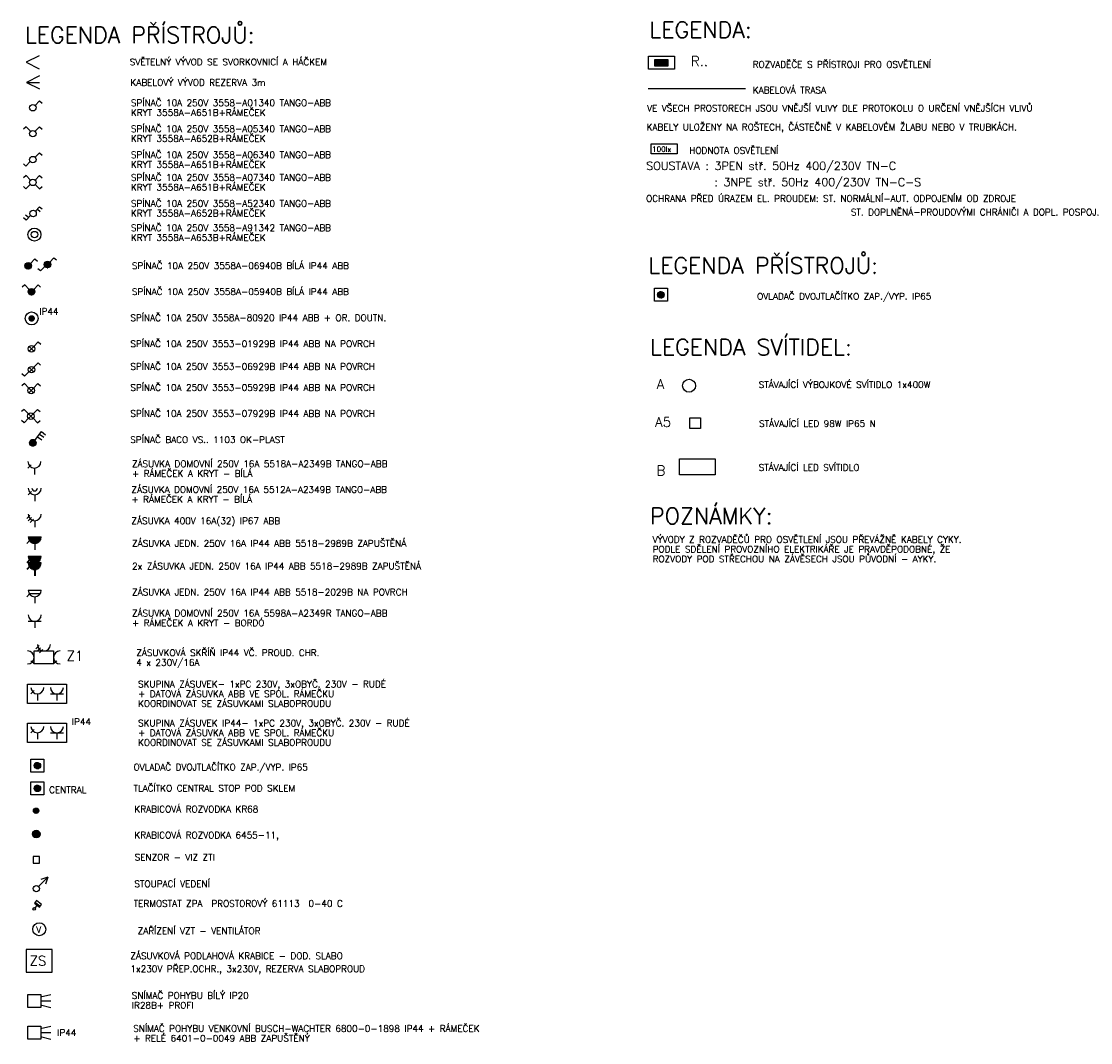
# Model space of a CAD drawing. Header units: millimetres. Extents: x -1190408159 to 361788912, y -2544212749 to 93633750.
# Tile 68 of 69: x 199168 to 265018, y 55783 to 118680. Entities that reach past the tile are written whole.
import ezdxf

# ---------------------------------------------------------------- set-up
doc = ezdxf.new("R2010")
doc.units = ezdxf.units.MM
for name, color, linetype in [('0-STOPA', 11, 'Continuous'), ('1V-1-TANGO', 5, 'Continuous'), ('1V-1IN-ELSO', 5, 'Continuous'), ('1V-1TOP-ELSO', 5, 'Continuous'), ('1V-5-TANGO', 5, 'Continuous'), ('1V-5IN-ELSO', 5, 'Continuous'), ('1V-5TOP-ELSO', 5, 'Continuous'), ('1V-6-6', 5, 'Continuous'), ('1V-6-TANGO', 5, 'Continuous'), ('1V-6IN-ELSO', 5, 'Continuous'), ('1V-6TOP-ELSO', 5, 'Continuous'), ('1V-7-TANGO', 5, 'Continuous'), ('1V-7TOP-ELSO', 5, 'Continuous'), ('1V-SPINAC-POHYBU', 5, 'Continuous'), ('1V-T80', 5, 'Continuous'), ('1V-T93-CLASSIC', 5, 'Continuous'), ('1V-TLACITKO', 5, 'Continuous'), ('2_BACO', 5, 'Continuous'), ('2Z-CZG_400_16', 5, 'Continuous'), ('2Z-DEHN_DSM-PC', 5, 'Continuous'), ('2Z-DTANGO250DVOJ', 5, 'Continuous'), ('2Z-IND-ELSO250', 5, 'Continuous'), ('2Z-INJ-ELSO250', 5, 'Continuous'), ('2Z-JTANGO250', 5, 'Continuous'), ('2Z-TOPJ-ELSO250JEDN', 5, 'Continuous'), ('3-VYVDVOJ', 5, 'Continuous'), ('3-VYVJEDN', 5, 'Continuous'), ('4-OSTATNI', 5, 'Continuous'), ('4-ROZVADEC', 5, 'Continuous'), ('4-SPINAC', 5, 'Continuous'), ('4-ZTI', 5, 'Continuous'), ('5-KRA_68', 3, 'Continuous'), ('5-KRA_97', 3, 'Continuous'), ('6-POPIS-SVETLA', 2, 'Continuous'), ('6-TEXT', 3, 'Continuous'), ('A-SVĚTLA-1', 5, 'Continuous'), ('DT', 5, 'Continuous'), ('ESI_2_BACO', 5, 'Continuous'), ('EXTENRICO svítidla', 5, 'Continuous'), ('LEGENDA', 3, 'Continuous'), ('LUX', 6, 'Continuous'), ('TEXT', 7, 'Continuous'), ('TYP_1', 5, 'Continuous'), ('VID', 5, 'Continuous')]:
    doc.layers.add(name, color=color, linetype=linetype)
doc.styles.add('ROMANS', font='romans.shx')

# ---------------------------------------------------------------- blocks, each defined once
blk = doc.blocks.new('B_ZATAN2')
at = {"layer": '2Z-DTANGO250DVOJ', "color": 2}
blk.add_line((-50, 150), (-100, 100), dxfattribs=at)
at = {"layer": '2Z-DTANGO250DVOJ'}
blk.add_line((0, 100), (0, 0), dxfattribs=at)
for radius in [100, 42.8]:
    blk.add_arc((0, 200), radius, 180, 0, dxfattribs=at)
blk = doc.blocks.new('B_ZATAN1')
at = {"layer": '2Z-JTANGO250', "color": 2}
blk.add_line((-50, 150), (-100, 100), dxfattribs=at)
at = {"layer": '2Z-JTANGO250'}
blk.add_line((0, 100), (0, 0), dxfattribs=at)
blk.add_arc((0, 200), 100, 180, 0, dxfattribs=at)
blk = doc.blocks.new('B_3-VYVJEDN')
at = {"layer": '3-VYVJEDN'}
for p, q in [((-100, 200), (0, 0)), ((0, 0), (100, 200))]:
    blk.add_line(p, q, dxfattribs=at)
blk = doc.blocks.new('T5')
at = {"layer": '1V-5-TANGO'}
for p, q in [((-102, 155), (-143, 121)), ((-36, 86), (-102, 155)), ((35, 86), (101, 155)), ((101, 155), (142, 121))]:
    blk.add_line(p, q, dxfattribs=at)
blk.add_circle((0, 50), 50, dxfattribs=at)
blk = doc.blocks.new('T6')
at = {"layer": '1V-6-TANGO'}
for p, q in [((-39, 19), (-105, -50)), ((35, 86), (101, 155)), ((101, 155), (142, 121)), ((-105, -50), (-146, -16))]:
    blk.add_line(p, q, dxfattribs=at)
blk.add_circle((0, 50), 50, dxfattribs=at)
blk = doc.blocks.new('T1')
at = {"layer": '1V-1-TANGO'}
for p, q in [((35, 86), (101, 155)), ((101, 155), (142, 121))]:
    blk.add_line(p, q, dxfattribs=at)
blk.add_circle((0, 50), 50, dxfattribs=at)
blk = doc.blocks.new('T7')
at = {"layer": '1V-7-TANGO'}
for p, q in [((-102, 155), (-144, 121)), ((-39, 19), (-105, -50)), ((-36, 86), (-102, 155)), ((35, 86), (101, 155)), ((37, 19), (103, -50)), ((101, 155), (142, 121)), ((-105, -50), (-146, -16)), ((103, -50), (145, -16))]:
    blk.add_line(p, q, dxfattribs=at)
blk.add_circle((0, 50), 50, dxfattribs=at)
blk = doc.blocks.new('A$C505D4DAD')
at = {"layer": 'VID', "ltscale": 300}
blk.add_circle((100, 100), 100, dxfattribs=at)
at = {"layer": 'VID', "color": 3, "style": 'ROMANS'}
blk.add_text('V', height=100, dxfattribs=at).set_placement((52, 44))
blk = doc.blocks.new('K68')
at = {"layer": '5-KRA_68'}
for p, q in [((-41, 7), (41, 7)), ((-41, 0), (41, 0)), ((-39, 14), (39, 14)), ((-36, 21), (36, 21)), ((-31, 28), (31, 28)), ((-23, 35), (23, 35)), ((-41, -7), (41, -7)), ((-39, -14), (39, -14)), ((-36, -21), (36, -21)), ((-31, -28), (31, -28)), ((-23, -35), (23, -35))]:
    blk.add_line(p, q, dxfattribs=at)
blk.add_circle((0, 0), 41.5, dxfattribs=at)
at = {"color": 7, "style": 'ROMANS', "flags": 1}
blk.add_attdef('DRUH', (50, 50), '', height=50, dxfattribs=at)
blk = doc.blocks.new('B1V-6-6')
at = {"layer": '1V-6-6'}
for p, q in [((-70, -13), (-115, 23)), ((-39, 19), (-105, -50)), ((35, 86), (101, 155)), ((66, 118), (111, 82)), ((101, 155), (142, 121)), ((-105, -50), (-146, -16))]:
    blk.add_line(p, q, dxfattribs=at)
blk.add_circle((0, 50), 50, dxfattribs=at)
blk = doc.blocks.new('ET1')
at = {"layer": '1V-1TOP-ELSO', "color": 4}
for p, q in [((-36, 85), (35, 14)), ((-36, 14), (35, 85))]:
    blk.add_line(p, q, dxfattribs=at)
at = {"layer": '1V-1TOP-ELSO'}
for p, q in [((35, 86), (101, 155)), ((101, 155), (142, 121))]:
    blk.add_line(p, q, dxfattribs=at)
blk.add_circle((0, 50), 50, dxfattribs=at)
at = {"color": 7, "style": 'ROMANS', "flags": 1}
for tag, p in [('DRUH', (50, 0)), ('ADD1', (73, 25)), ('ADD2', (98, 50))]:
    blk.add_attdef(tag, p, '', height=50, dxfattribs=at)
blk = doc.blocks.new('B_ZATOP1')
at = {"layer": '2Z-TOPJ-ELSO250JEDN', "color": 4}
for p, q in [((-100, 200), (100, 200)), ((-87, 150), (87, 150))]:
    blk.add_line(p, q, dxfattribs=at)
at = {"layer": '2Z-TOPJ-ELSO250JEDN', "color": 9}
blk.add_line((-73, 150), (-123, 100), dxfattribs=at)
at = {"layer": '2Z-TOPJ-ELSO250JEDN'}
blk.add_line((0, 100), (0, 0), dxfattribs=at)
blk.add_arc((0, 200), 100, 180, 0, dxfattribs=at)
at = {"color": 7, "style": 'ROMANS', "flags": 1}
for tag, p in [('DRUH', (50, 0)), ('ADD1', (98, 50))]:
    blk.add_attdef(tag, p, '', height=50, dxfattribs=at)
blk = doc.blocks.new('B_3-VYVDVOJ')
at = {"layer": '3-VYVDVOJ'}
for p, q in [((-100, 200), (0, 0)), ((0, 0), (100, 200)), ((0, 0), (0, 200))]:
    blk.add_line(p, q, dxfattribs=at)
at = {"color": 7, "style": 'ROMANS', "flags": 1}
for tag, p, height in [('ADD2', (120, 75), 100), ('VA', (170, 125), 100), ('DRUH', (50, 0), 50), ('ADD1', (70, 25), 100)]:
    blk.add_attdef(tag, p, '', height=height, dxfattribs=at)
blk = doc.blocks.new('B_Z400')
at = {"layer": '2Z-CZG_400_16', "color": 2}
for p, q in [((-73, 185), (-123, 135)), ((-50, 150), (-100, 100)), ((-18, 123), (-68, 73))]:
    blk.add_line(p, q, dxfattribs=at)
at = {"layer": '2Z-CZG_400_16'}
blk.add_line((0, 100), (0, 0), dxfattribs=at)
blk.add_arc((0, 200), 100, 180, 0, dxfattribs=at)
blk = doc.blocks.new('*X1454')
at = {"layer": 'ESI_2_BACO', "color": 0}
for p, q in [((1249, 18657), (1150, 18657)), ((1250, 18656), (1150, 18656)), ((1250, 18656), (1150, 18656)), ((1250, 18655), (1150, 18655)), ((1250, 18655), (1150, 18655)), ((1250, 18654), (1150, 18654)), ((1250, 18654), (1150, 18654)), ((1250, 18653), (1150, 18653)), ((1250, 18653), (1150, 18653)), ((1250, 18652), (1150, 18652)), ((1250, 18651), (1150, 18651)), ((1250, 18651), (1150, 18651)), ((1250, 18650), (1150, 18650)), ((1250, 18650), (1150, 18650)), ((1250, 18649), (1150, 18649)), ((1250, 18649), (1150, 18649)), ((1250, 18648), (1150, 18648)), ((1250, 18647), (1150, 18647)), ((1250, 18647), (1150, 18647)), ((1250, 18646), (1150, 18646)), ((1250, 18646), (1150, 18646)), ((1250, 18645), (1150, 18645)), ((1250, 18645), (1150, 18645)), ((1250, 18644), (1150, 18644)), ((1250, 18644), (1150, 18644)), ((1249, 18662), (1151, 18662)), ((1249, 18662), (1151, 18662)), ((1249, 18661), (1151, 18661)), ((1249, 18660), (1151, 18660)), ((1249, 18660), (1151, 18660)), ((1249, 18659), (1151, 18659)), ((1249, 18659), (1151, 18659)), ((1249, 18658), (1151, 18658)), ((1249, 18658), (1151, 18658)), ((1249, 18643), (1150, 18643)), ((1249, 18642), (1151, 18642)), ((1249, 18642), (1151, 18642)), ((1249, 18641), (1151, 18641)), ((1249, 18641), (1151, 18641)), ((1249, 18640), (1151, 18640)), ((1249, 18640), (1151, 18640)), ((1249, 18639), (1151, 18639)), ((1249, 18638), (1151, 18638)), ((1249, 18638), (1151, 18638)), ((1248, 18665), (1152, 18665)), ((1248, 18665), (1152, 18665)), ((1248, 18664), (1152, 18664)), ((1248, 18664), (1152, 18664)), ((1248, 18663), (1152, 18663)), ((1248, 18663), (1152, 18663)), ((1248, 18637), (1152, 18637)), ((1248, 18637), (1152, 18637)), ((1248, 18636), (1152, 18636)), ((1248, 18636), (1152, 18636)), ((1248, 18635), (1152, 18635)), ((1248, 18635), (1152, 18635)), ((1247, 18668), (1153, 18668)), ((1247, 18668), (1153, 18668)), ((1247, 18667), (1153, 18667)), ((1247, 18667), (1153, 18667)), ((1247, 18666), (1153, 18666)), ((1247, 18634), (1153, 18634)), ((1247, 18633), (1153, 18633)), ((1247, 18633), (1153, 18633)), ((1247, 18632), (1153, 18632)), ((1247, 18632), (1153, 18632)), ((1246, 18671), (1154, 18671)), ((1246, 18670), (1154, 18670)), ((1246, 18669), (1154, 18669)), ((1246, 18669), (1154, 18669)), ((1246, 18631), (1154, 18631)), ((1246, 18631), (1154, 18631)), ((1246, 18630), (1154, 18630)), ((1246, 18629), (1154, 18629)), ((1245, 18673), (1155, 18673)), ((1245, 18672), (1155, 18672)), ((1245, 18672), (1155, 18672)), ((1245, 18671), (1155, 18671)), ((1245, 18629), (1155, 18629)), ((1245, 18628), (1155, 18628)), ((1245, 18628), (1155, 18628)), ((1244, 18674), (1156, 18674)), ((1244, 18674), (1156, 18674)), ((1244, 18673), (1156, 18673)), ((1244, 18627), (1156, 18627)), ((1244, 18627), (1156, 18627)), ((1244, 18626), (1156, 18626)), ((1244, 18626), (1156, 18626)), ((1243, 18676), (1157, 18676)), ((1243, 18676), (1157, 18676)), ((1243, 18675), (1157, 18675)), ((1243, 18625), (1157, 18625)), ((1243, 18624), (1157, 18624)), ((1243, 18624), (1157, 18624)), ((1242, 18678), (1158, 18678)), ((1242, 18677), (1158, 18677)), ((1242, 18677), (1158, 18677)), ((1242, 18623), (1158, 18623)), ((1242, 18623), (1158, 18623)), ((1242, 18622), (1158, 18622)), ((1241, 18679), (1159, 18679)), ((1241, 18678), (1159, 18678)), ((1241, 18622), (1159, 18622)), ((1241, 18621), (1159, 18621)), ((1240, 18681), (1160, 18681)), ((1240, 18680), (1160, 18680)), ((1240, 18680), (1160, 18680)), ((1240, 18620), (1160, 18620)), ((1240, 18620), (1160, 18620)), ((1239, 18682), (1161, 18682)), ((1239, 18681), (1161, 18681)), ((1239, 18619), (1161, 18619)), ((1239, 18619), (1161, 18619)), ((1239, 18618), (1161, 18618)), ((1238, 18683), (1162, 18683)), ((1238, 18682), (1162, 18682)), ((1238, 18618), (1162, 18618)), ((1238, 18617), (1162, 18617)), ((1237, 18684), (1163, 18684)), ((1237, 18683), (1163, 18683)), ((1237, 18617), (1163, 18617)), ((1237, 18616), (1163, 18616)), ((1236, 18685), (1164, 18685)), ((1236, 18685), (1164, 18685)), ((1236, 18615), (1164, 18615)), ((1236, 18615), (1164, 18615)), ((1235, 18686), (1165, 18686)), ((1235, 18614), (1165, 18614)), ((1234, 18687), (1166, 18687)), ((1234, 18686), (1166, 18686)), ((1234, 18614), (1166, 18614)), ((1234, 18613), (1166, 18613)), ((1233, 18688), (1167, 18688)), ((1233, 18687), (1167, 18687)), ((1233, 18613), (1167, 18613)), ((1232, 18689), (1168, 18689)), ((1232, 18612), (1168, 18612)), ((1232, 18611), (1168, 18611)), ((1231, 18689), (1169, 18689)), ((1231, 18611), (1169, 18611)), ((1230, 18690), (1170, 18690)), ((1230, 18690), (1170, 18690)), ((1230, 18610), (1170, 18610)), ((1230, 18610), (1170, 18610)), ((1229, 18691), (1171, 18691)), ((1229, 18609), (1171, 18609)), ((1228, 18691), (1172, 18691)), ((1228, 18609), (1172, 18609)), ((1227, 18692), (1173, 18692)), ((1227, 18608), (1173, 18608)), ((1226, 18693), (1174, 18693)), ((1226, 18692), (1174, 18692)), ((1226, 18608), (1174, 18608)), ((1225, 18694), (1175, 18694)), ((1225, 18607), (1175, 18607)), ((1224, 18694), (1176, 18694)), ((1224, 18606), (1176, 18606)), ((1223, 18606), (1177, 18606)), ((1222, 18695), (1178, 18695)), ((1222, 18605), (1178, 18605)), ((1221, 18695), (1179, 18695)), ((1221, 18605), (1179, 18605)), ((1220, 18696), (1180, 18696)), ((1220, 18604), (1180, 18604)), ((1219, 18696), (1181, 18696)), ((1219, 18604), (1181, 18604)), ((1217, 18697), (1183, 18697)), ((1217, 18603), (1183, 18603)), ((1216, 18698), (1184, 18698)), ((1214, 18698), (1186, 18698)), ((1212, 18699), (1188, 18699)), ((1209, 18699), (1191, 18699)), ((1205, 18700), (1195, 18700)), ((1215, 18602), (1185, 18602)), ((1214, 18602), (1186, 18602)), ((1211, 18601), (1189, 18601)), ((1209, 18601), (1191, 18601)), ((1204, 18600), (1196, 18600))]:
    blk.add_line(p, q, dxfattribs=at)
blk = doc.blocks.new('B2_BACO')
at = {"layer": 'ESI_2_BACO'}
for p, q in [((30, 90), (132, 226)), ((102, 186), (167, 137)), ((132, 226), (197, 177)), ((72, 146), (137, 97))]:
    blk.add_line(p, q, dxfattribs=at)
blk.add_circle((0, 50), 50, dxfattribs=at)
at = {"layer": 'ESI_2_BACO', "color": 4, "linetype": 'Continuous'}
blk.add_blockref('*X1454', (-1200, -18600), dxfattribs=at)
blk = doc.blocks.new('A$C7DCD0F4B')
at = {"layer": '2Z-IND-ELSO250', "color": 9, "lineweight": 40}
for p, q in [((-0.073, 0.25), (-0.123, 0.2)), ((-0.073, 0.15), (-0.123, 0.1))]:
    blk.add_line(p, q, dxfattribs=at)
at = {"layer": '2Z-IND-ELSO250', "color": 5, "lineweight": 40}
for p, q in [((-0.1, 0.3), (0.1, 0.3)), ((-0.1, 0.29), (0.1, 0.29)), ((-0.1, 0.2), (0.1, 0.2)), ((-0.1, 0.19), (0.1, 0.19)), ((-0.098, 0.281), (0.098, 0.281)), ((-0.098, 0.181), (0.098, 0.181)), ((-0.096, 0.271), (0.096, 0.271)), ((-0.096, 0.171), (0.096, 0.171)), ((-0.092, 0.262), (0.092, 0.262)), ((-0.088, 0.252), (0.088, 0.252)), ((-0.082, 0.243), (0.082, 0.243)), ((-0.074, 0.233), (0.074, 0.233)), ((-0.064, 0.223), (0.064, 0.223)), ((-0.051, 0.214), (0.051, 0.214)), ((-0.029, 0.204), (0.029, 0.204)), ((-0.092, 0.162), (0.092, 0.162)), ((-0.088, 0.152), (0.088, 0.152)), ((-0.082, 0.143), (0.082, 0.143)), ((-0.074, 0.133), (0.074, 0.133)), ((-0.064, 0.123), (0.064, 0.123)), ((-0.051, 0.114), (0.051, 0.114)), ((-0.029, 0.104), (0.029, 0.104))]:
    blk.add_line(p, q, dxfattribs=at)
at = {"layer": '2Z-IND-ELSO250', "lineweight": 40}
blk.add_line((0, 0.1), (0, 0), dxfattribs=at)
at = {"layer": '2Z-IND-ELSO250', "color": 5}
for centre in [(0, 0.3), (0, 0.2)]:
    blk.add_ellipse(centre, major_axis=(0.0707, 0.0707), ratio=1, start_param=2.356194, end_param=5.497787, dxfattribs=at)
blk = doc.blocks.new('K97')
at = {"layer": '5-KRA_97'}
for p, q in [((-57, 10), (57, 10)), ((-55, 19), (55, 19)), ((-50, 29), (50, 29)), ((-43, 39), (43, 39)), ((-32, 48), (32, 48)), ((-58, 0), (58, 0)), ((-57, -10), (57, -10)), ((-55, -19), (55, -19)), ((-50, -29), (50, -29)), ((-43, -39), (43, -39)), ((-32, -48), (32, -48))]:
    blk.add_line(p, q, dxfattribs=at)
blk.add_circle((0, 0), 58.1, dxfattribs=at)
blk = doc.blocks.new('B1V-T80')
at = {"layer": '1V-T80', "const_width": 50}
blk.add_lwpolyline([(-25, 100, 1), (25, 100, 1)], format="xyb", close=True, dxfattribs=at)
at = {"layer": '1V-T80'}
blk.add_circle((0, 100), 100, dxfattribs=at)
blk = doc.blocks.new('A$C642E1CF2')
at = {"layer": '2Z-DEHN_DSM-PC'}
for p, q in [((0, 100), (200, 100)), ((100, 100), (100, 0))]:
    blk.add_line(p, q, dxfattribs=at)
blk.add_arc((100, 200), 100, 180, 0, dxfattribs=at)
blk = doc.blocks.new('ET6')
at = {"layer": '1V-6TOP-ELSO'}
for p, q in [((-39, 19), (-105, -50)), ((35, 86), (101, 155)), ((101, 155), (142, 121)), ((-105, -50), (-146, -16))]:
    blk.add_line(p, q, dxfattribs=at)
at = {"layer": '1V-6TOP-ELSO', "color": 4}
for p, q in [((-36, 85), (35, 14)), ((-36, 14), (35, 85))]:
    blk.add_line(p, q, dxfattribs=at)
at = {"layer": '1V-6TOP-ELSO'}
blk.add_circle((0, 50), 50, dxfattribs=at)
blk = doc.blocks.new('B_ZAIN1')
at = {"layer": '2Z-INJ-ELSO250', "color": 5}
for p, q in [((-100, 200), (100, 200)), ((-100, 190), (100, 190)), ((-98, 181), (98, 181)), ((-96, 171), (96, 171)), ((-92, 162), (92, 162)), ((-88, 152), (88, 152)), ((-82, 142), (82, 142)), ((-74, 133), (74, 133)), ((-64, 123), (64, 123)), ((-51, 114), (51, 114)), ((-29, 104), (29, 104))]:
    blk.add_line(p, q, dxfattribs=at)
at = {"layer": '2Z-INJ-ELSO250', "color": 9}
blk.add_line((-73, 150), (-123, 100), dxfattribs=at)
at = {"layer": '2Z-INJ-ELSO250'}
blk.add_line((0, 100), (0, 0), dxfattribs=at)
at = {"layer": '2Z-INJ-ELSO250', "color": 5}
blk.add_arc((0, 200), 100, 180, 0, dxfattribs=at)
blk = doc.blocks.new('*X1468')
at = {"color": 0}
for p, q in [((62001, 27908), (62100, 27908)), ((62001, 27899), (62101, 27899)), ((62002, 27889), (62099, 27889)), ((62004, 27918), (62098, 27918)), ((62005, 27880), (62096, 27880)), ((62008, 27927), (62093, 27927)), ((62011, 27870), (62090, 27870)), ((62016, 27937), (62085, 27937)), ((62021, 27861), (62081, 27861)), ((62030, 27946), (62071, 27946)), ((62045, 27851), (62056, 27851))]:
    blk.add_line(p, q, dxfattribs=at)
blk = doc.blocks.new('EI1')
at = {"layer": '1V-1IN-ELSO'}
for p, q in [((35, 86), (101, 155)), ((101, 155), (142, 121))]:
    blk.add_line(p, q, dxfattribs=at)
blk.add_circle((0, 50), 50, dxfattribs=at)
blk.add_blockref('*X1468', (-62051, -27851), dxfattribs=at)
blk = doc.blocks.new('*X1474')
at = {"color": 0}
for p, q in [((62001, 27908), (62100, 27908)), ((62001, 27899), (62101, 27899)), ((62002, 27889), (62099, 27889)), ((62004, 27918), (62098, 27918)), ((62005, 27880), (62096, 27880)), ((62008, 27927), (62093, 27927)), ((62011, 27870), (62090, 27870)), ((62016, 27937), (62085, 27937)), ((62021, 27861), (62081, 27861)), ((62030, 27946), (62071, 27946)), ((62045, 27851), (62056, 27851))]:
    blk.add_line(p, q, dxfattribs=at)
blk = doc.blocks.new('EI6')
at = {"layer": '1V-6IN-ELSO'}
for p, q in [((-39, 19), (-105, -50)), ((35, 86), (101, 155)), ((101, 155), (142, 121)), ((-105, -50), (-146, -16))]:
    blk.add_line(p, q, dxfattribs=at)
blk.add_circle((0, 50), 50, dxfattribs=at)
blk.add_blockref('*X1474', (-62051, -27851), dxfattribs=at)
blk = doc.blocks.new('*X1470')
at = {"color": 0}
for p, q in [((62001, 27908), (62100, 27908)), ((62001, 27899), (62101, 27899)), ((62002, 27889), (62099, 27889)), ((62004, 27918), (62098, 27918)), ((62005, 27880), (62096, 27880)), ((62008, 27927), (62093, 27927)), ((62011, 27870), (62090, 27870)), ((62016, 27937), (62085, 27937)), ((62021, 27861), (62081, 27861)), ((62030, 27946), (62071, 27946)), ((62045, 27851), (62056, 27851))]:
    blk.add_line(p, q, dxfattribs=at)
blk = doc.blocks.new('EI5')
at = {"layer": '1V-5IN-ELSO'}
for p, q in [((-102, 155), (-143, 121)), ((-36, 86), (-102, 155)), ((35, 86), (101, 155)), ((101, 155), (142, 121))]:
    blk.add_line(p, q, dxfattribs=at)
blk.add_circle((0, 50), 50, dxfattribs=at)
blk.add_blockref('*X1470', (-62051, -27851), dxfattribs=at)
blk = doc.blocks.new('B_ZVTLAC')
at = {"layer": 'DT'}
for p, q in [((-100, 0), (-100, 200)), ((-100, 200), (100, 200)), ((100, 200), (100, 0)), ((100, 0), (-100, 0)), ((-50, 97), (3, 150)), ((-50, 101), (-1, 150)), ((-50, 106), (-6, 150)), ((-49, 89), (11, 149)), ((-49, 93), (7, 149)), ((-49, 112), (-12, 149)), ((-48, 85), (15, 148)), ((-47, 82), (18, 147)), ((-47, 118), (-18, 147)), ((-45, 79), (21, 145)), ((-44, 76), (24, 144)), ((-42, 73), (27, 142)), ((-42, 128), (-28, 142)), ((-40, 71), (29, 140)), ((-38, 68), (32, 138)), ((-36, 66), (34, 136)), ((-34, 63), (37, 134)), ((-32, 61), (39, 132)), ((-29, 59), (41, 129)), ((-26, 58), (42, 126)), ((-24, 56), (44, 124)), ((-21, 54), (46, 121)), ((-17, 53), (47, 117)), ((-14, 52), (48, 114)), ((-10, 51), (49, 110)), ((-7, 50), (50, 107)), ((-2, 50), (50, 102)), ((2, 50), (50, 98)), ((7, 50), (50, 93)), ((13, 52), (48, 87)), ((19, 54), (46, 81)), ((30, 60), (40, 70))]:
    blk.add_line(p, q, dxfattribs=at)
blk.add_circle((0, 100), 50, dxfattribs=at)
blk = doc.blocks.new('ET7')
at = {"layer": '1V-7TOP-ELSO'}
for p, q in [((-102, 155), (-144, 121)), ((-39, 19), (-105, -50)), ((-36, 86), (-102, 155)), ((35, 86), (101, 155)), ((37, 19), (103, -50)), ((101, 155), (142, 121)), ((-105, -50), (-146, -16)), ((103, -50), (145, -16))]:
    blk.add_line(p, q, dxfattribs=at)
at = {"layer": '1V-7TOP-ELSO', "color": 4}
for p, q in [((-36, 85), (35, 14)), ((-36, 14), (35, 85))]:
    blk.add_line(p, q, dxfattribs=at)
at = {"layer": '1V-7TOP-ELSO'}
blk.add_circle((0, 50), 50, dxfattribs=at)
blk = doc.blocks.new('A$C4951666A')
at = {"layer": '4-OSTATNI', "color": 2}
for p, q in [((177, 285), (127, 235)), ((200, 250), (150, 200)), ((232, 223), (182, 173)), ((50, 50), (100, 0)), ((450, 50), (400, 0))]:
    blk.add_line(p, q, dxfattribs=at)
at = {"layer": '4-OSTATNI'}
blk.add_lwpolyline([(400, 200), (400, 0), (100, 0), (100, 200)], close=True, dxfattribs=at)
for centre, start, end in [((0, 100), 270, 90), ((250, 300), 180, 0), ((500, 100), 90, 270)]:
    blk.add_arc(centre, 100, start, end, dxfattribs=at)
blk = doc.blocks.new('A$C52116A05')
at = {"layer": '2Z-DTANGO250DVOJ', "linetype": 'Continuous'}
for p, q in [((0, 0.3), (0.6, 0.3)), ((0, 0), (0, 0.3)), ((0.6, 0.3), (0.6, 0)), ((0.6, 0), (0, 0))]:
    blk.add_line(p, q, dxfattribs=at)
at = {"layer": '2Z-DEHN_DSM-PC', "xscale": 0.001, "yscale": 0.001, "zscale": 0.001}
blk.add_blockref('A$C642E1CF2', (0.35, 0.05), dxfattribs=at)
at = {"layer": '2Z-JTANGO250', "xscale": 0.001, "yscale": 0.001, "zscale": 0.001}
blk.add_blockref('B_ZATAN1', (0.15, 0.05), dxfattribs=at)
blk = doc.blocks.new('A$C358A1495')
at = {"layer": '1V-SPINAC-POHYBU'}
for p, q in [((0.193, 0.161, -3.4), (0.35, 0.2, -3.4)), ((0.193, 0.039, -3.4), (0.35, 0, -3.4)), ((0.2, 0.1, -3.4), (0.35, 0.1, -3.4))]:
    blk.add_line(p, q, dxfattribs=at)
at = {"layer": '1V-SPINAC-POHYBU', "elevation": -3.4}
blk.add_lwpolyline([(0, 0), (0, 0.2), (0.2, 0.2), (0.2, 0)], close=True, dxfattribs=at)
blk = doc.blocks.new('ET5')
at = {"layer": '1V-5TOP-ELSO'}
for p, q in [((-102, 155), (-143, 121)), ((-36, 86), (-102, 155)), ((35, 86), (101, 155)), ((101, 155), (142, 121))]:
    blk.add_line(p, q, dxfattribs=at)
at = {"layer": '1V-5TOP-ELSO', "color": 4}
for p, q in [((-36, 85), (35, 14)), ((-36, 14), (35, 85))]:
    blk.add_line(p, q, dxfattribs=at)
at = {"layer": '1V-5TOP-ELSO'}
blk.add_circle((0, 50), 50, dxfattribs=at)
blk = doc.blocks.new('ZOR')
at = {"layer": '1V-TLACITKO'}
for radius in [100, 50.1]:
    blk.add_circle((0, 100), radius, dxfattribs=at)

msp = doc.modelspace()

# ---------------------------------------------------------------- linework, layer by layer
at = {"layer": '0-STOPA'}
msp.add_line((237772.57651, 114548.37), (243772.57651, 114548.37), dxfattribs=at)
at = {"layer": '4-ROZVADEC'}
for p, q in [((238173.37222, 116270.47563), (238973.37222, 116270.47563)), ((238173.37222, 116208.64184), (238973.37222, 116208.64184)), ((238173.37222, 116129.5373), (238973.37222, 116129.5373)), ((238173.37222, 116060.24106), (238973.37222, 116060.24106)), ((238173.37222, 115986.04047), (238973.37222, 115986.04047))]:
    msp.add_line(p, q, dxfattribs=at)
for points in [[(237787.70733, 115729.5373), (237787.70733, 116529.5373), (239387.70733, 116529.5373), (239387.70733, 115729.5373)], [(238173.37222, 115929.5373), (238173.37222, 116329.5373), (238973.37222, 116329.5373), (238973.37222, 115929.5373)]]:
    msp.add_lwpolyline(points, close=True, dxfattribs=at)
at = {"layer": '4-ZTI'}
msp.add_lwpolyline([(199887.70045, 66840.58821), (200287.70045, 66840.58821), (200287.70045, 67240.58821), (199887.70045, 67240.58821)], close=True, dxfattribs=at)
at = {"layer": 'A-SVĚTLA-1'}
msp.add_lwpolyline([(239703.73992, 91744.32876), (241904.58107, 91744.32876), (241904.58107, 90744.92375), (239703.73992, 90744.92375)], close=True, dxfattribs=at)
msp.add_ellipse((240288.70472, 96241.12694), major_axis=(282.84271, 282.84271), ratio=1, start_param=5.4977871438, end_param=11.780972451, dxfattribs=at)
at = {"layer": 'EXTENRICO svítidla', "linetype": 'ByBlock'}
msp.add_lwpolyline([(240328.34512, 94258.91625), (240992.34512, 94258.91625), (240992.34512, 93598.91625), (240328.34512, 93598.91625)], close=True, dxfattribs=at)
at = {"layer": 'LUX', "ltscale": 25}
msp.add_lwpolyline([(237952.94259, 110529.53702), (237952.94259, 111129.53702), (239552.94259, 111129.53702), (239552.94259, 110529.53702)], close=True, dxfattribs=at)
at = {"layer": 'TEXT', "color": 5}
msp.add_lwpolyline([(199472.57624, 60124.56065), (201072.57624, 60124.56065), (201072.57658, 61524.5605), (199472.57658, 61524.5605)], close=True, dxfattribs=at)
at = {"layer": 'VID'}
for p, q in [((200230.2105, 65406.43396), (200795.89593, 65972.11938)), ((200795.89593, 65972.11938), (200371.63186, 65830.69802)), ((200795.89593, 65972.11938), (200654.47457, 65547.85531)), ((200132.5676, 64254.54602), (200000.5676, 64078.54602))]:
    msp.add_line(p, q, dxfattribs=at)
msp.add_lwpolyline([(199972.5676, 64374.54602), (200292.5676, 64134.54602), (200412.5676, 64294.54602), (200092.5676, 64534.54602)], close=True, dxfattribs=at)
for centre, radius in [((200088.78915, 65265.0126), 200), ((199952.5676, 64014.54602), 80)]:
    msp.add_circle(centre, radius, dxfattribs=at)
msp.add_solid([(199972.5676, 64374.54602), (200032.5676, 64454.54602), (200292.5676, 64134.54602), (200352.5676, 64214.54602)], dxfattribs=at)

# ---------------------------------------------------------------- block references
at = {"layer": '1V-1-TANGO', "xscale": 4, "yscale": 4, "zscale": 4}
msp.add_blockref('T1', (199872.57034, 113165.01267), dxfattribs=at)
at = {"layer": '1V-1IN-ELSO', "xscale": 4, "yscale": 4, "zscale": 4}
msp.add_blockref('EI1', (199588.9002, 103429.9379), dxfattribs=at)
at = {"layer": '1V-1TOP-ELSO', "xscale": 4, "yscale": 4, "zscale": 4}
msp.add_blockref('ET1', (199788.54405, 98316.63989), dxfattribs=at)
at = {"layer": '1V-5-TANGO', "xscale": 4, "yscale": 4, "zscale": 4}
msp.add_blockref('T5', (199872.57034, 111565.01267), dxfattribs=at)
at = {"layer": '1V-5IN-ELSO', "lineweight": 40, "xscale": 4, "yscale": 4, "zscale": 4}
msp.add_blockref('EI5', (199787.7002, 101829.5379), dxfattribs=at)
at = {"layer": '1V-5TOP-ELSO', "xscale": 4, "yscale": 4, "zscale": 4}
msp.add_blockref('ET5', (199772.57651, 95748.37), dxfattribs=at)
at = {"layer": '1V-6-6', "xscale": 4, "yscale": 4, "zscale": 4}
msp.add_blockref('B1V-6-6', (199887.7006, 106646.18016), dxfattribs=at)
at = {"layer": '1V-6-TANGO', "xscale": 4, "yscale": 4, "zscale": 4}
msp.add_blockref('T6', (199872.57034, 109965.01267), dxfattribs=at)
at = {"layer": '1V-6IN-ELSO', "xscale": 4, "yscale": 4, "zscale": 4}
msp.add_blockref('EI6', (200772.6824, 103507.15551), dxfattribs=at)
at = {"layer": '1V-6TOP-ELSO', "lineweight": 40, "xscale": 4, "yscale": 4, "zscale": 4}
msp.add_blockref('ET6', (199787.7002, 97029.5379), dxfattribs=at)
at = {"layer": '1V-7-TANGO', "xscale": 4, "yscale": 4, "zscale": 4}
msp.add_blockref('T7', (199872.57034, 108565.01267), dxfattribs=at)
at = {"layer": '1V-7TOP-ELSO', "xscale": 4, "yscale": 4, "zscale": 4}
msp.add_blockref('ET7', (199753.26429, 94162.43477), dxfattribs=at)
at = {"layer": '1V-T80', "xscale": 4, "yscale": 4, "zscale": 4}
msp.add_blockref('B1V-T80', (199801.14109, 99985.82951), dxfattribs=at)
at = {"layer": '1V-T93-CLASSIC', "xscale": 4, "yscale": 4, "zscale": 4}
msp.add_blockref('ZOR', (199972.57651, 105148.37), dxfattribs=at)
at = {"layer": '2_BACO', "xscale": 4, "yscale": 4, "zscale": 4}
msp.add_blockref('B2_BACO', (199873.41476, 92516.63954), dxfattribs=at)
at = {"layer": '2Z-CZG_400_16', "xscale": 4, "yscale": 4, "zscale": 4}
msp.add_blockref('B_Z400', (199987.7002, 87529.5379), dxfattribs=at)
at = {"layer": '2Z-DEHN_DSM-PC', "lineweight": 40, "xscale": 4, "yscale": 4, "zscale": 4}
msp.add_blockref('A$C642E1CF2', (199587.7002, 81329.5379), dxfattribs=at)
at = {"layer": '2Z-DTANGO250DVOJ', "xscale": 4, "yscale": 4, "zscale": 4}
msp.add_blockref('B_ZATAN2', (199987.7002, 89129.5379), dxfattribs=at)
at = {"layer": '2Z-IND-ELSO250', "lineweight": 40, "xscale": 4000, "yscale": 4000, "zscale": 4000}
msp.add_blockref('A$C7DCD0F4B', (199987.7002, 84529.5379), dxfattribs=at)
at = {"layer": '2Z-INJ-ELSO250', "lineweight": 40, "xscale": 4, "yscale": 4, "zscale": 4}
msp.add_blockref('B_ZAIN1', (199987.7002, 86129.5379), dxfattribs=at)
at = {"layer": '2Z-JTANGO250', "xscale": 4, "yscale": 4, "zscale": 4}
msp.add_blockref('B_ZATAN1', (199972.57034, 90765.01267), dxfattribs=at)
at = {"layer": '2Z-TOPJ-ELSO250JEDN', "xscale": 4, "yscale": 4, "zscale": 4}
msp.add_blockref('B_ZATOP1', (199987.69805, 82846.18078), dxfattribs=at)
at = {"layer": '3-VYVDVOJ', "xscale": 4, "yscale": 4, "zscale": 4, "rotation": 270}
msp.add_blockref('B_3-VYVDVOJ', (199487.70092, 114916.64038), dxfattribs=at)
at = {"layer": '3-VYVJEDN', "xscale": 4, "yscale": 4, "zscale": 4, "rotation": 270}
msp.add_blockref('B_3-VYVJEDN', (199472.57034, 116165.01267), dxfattribs=at)
at = {"layer": '4-OSTATNI', "xscale": 4, "yscale": 4, "zscale": 4}
msp.add_blockref('A$C4951666A', (199553.26387, 79103.60516), dxfattribs=at)
at = {"layer": '4-SPINAC', "ltscale": 2, "xscale": 4000, "yscale": 4000, "zscale": 4000}
for p in [(199572.57676, 57952.16338), (199572.57676, 55999.99035)]:
    msp.add_blockref('A$C358A1495', p, dxfattribs=at)
at = {"layer": '5-KRA_68', "xscale": 4, "yscale": 4, "zscale": 4}
msp.add_blockref('K68', (200072.57034, 70065.01267), dxfattribs=at)
at = {"layer": '5-KRA_97', "lineweight": 40, "xscale": 4, "yscale": 4, "zscale": 4}
msp.add_blockref('K97', (200087.7002, 68629.5379), dxfattribs=at)
at = {"layer": 'DT', "xscale": 4, "yscale": 4, "zscale": 4}
for p in [(238553.26429, 101440.57956), (200153.26429, 72440.57956), (200153.26429, 71040.57956)]:
    msp.add_blockref('B_ZVTLAC', p, dxfattribs=at)
at = {"layer": 'TYP_1', "linetype": 'Continuous', "xscale": 4000, "yscale": 4000, "zscale": 4000}
for p in [(199553.26429, 76662.43477), (199553.26429, 74262.43477)]:
    msp.add_blockref('A$C52116A05', p, dxfattribs=at)
at = {"layer": 'VID', "ltscale": 300, "xscale": 4, "yscale": 4, "zscale": 4}
msp.add_blockref('A$C505D4DAD', (199872.57034, 62365.01267), dxfattribs=at)

# ---------------------------------------------------------------- texts
at = {"layer": '6-POPIS-SVETLA', "style": 'ROMANS'}
for s, p in [('A', (238288.70472, 96041.12693)), ('A5', (238200, 93707.5223)), ('B', (238288.70472, 90719.07966))]:
    msp.add_text(s, height=600, dxfattribs=at).set_placement(p)
at = {"layer": '6-TEXT', "style": 'ROMANS'}
for s, height, p in [('SPÍNAČ 10A 250V 3558A-06940B BÍLÁ IP44 ABB ', 400, (205972.68243, 103430.95406)), ('SPÍNAČ 10A 250V 3558A-05940B BÍLÁ IP44 ABB ', 400, (205972.68243, 101830.95406)), ('SPÍNAČ 10A 250V 3558A-80920 IP44 ABB + OR. DOUTN.', 400, (205878.02856, 100225.90849)), ('SPÍNAČ 10A 250V 3553-01929B IP44 ABB NA POVRCH', 400, (205878.02856, 98625.90849)), ('SPÍNAČ 10A 250V 3553-06929B IP44 ABB NA POVRCH', 400, (205878.02856, 97225.90849)), ('SPÍNAČ 10A 250V 3553-05929B IP44 ABB NA POVRCH', 400, (205878.02856, 95925.90849)), ('STÁVAJÍCÍ VÝBOJKOVÉ SVÍTIDLO 1x400W', 399.999996, (244574.38549, 96105.40461)), ('SPÍNAČ 10A 250V 3553-07929B IP44 ABB NA POVRCH', 400, (205878.02856, 94325.90849)), ('STÁVAJÍCÍ LED 98W IP65 N', 399.999996, (244600, 93707.5223)), ('STÁVAJÍCÍ LED SVÍTIDLO', 399.999996, (244574.38549, 91005.40461))]:
    msp.add_text(s, height=height, dxfattribs=at).set_placement(p)
at = {"layer": '6-TEXT', "color": 5, "ltscale": 25, "style": 'ROMANS'}
for s, p in [('LEGENDA SVÍTIDEL:', (237888.70472, 98117.97054)), ('POZNÁMKY:', (237888.70472, 87717.97054))]:
    msp.add_text(s, height=1000, dxfattribs=at).set_placement(p)
at = {"layer": '6-TEXT', "ltscale": 25, "style": 'ROMANS'}
for s, p in [('TERMOSTAT ZPA  PROSTOROVÝ 61113  0-40 C', (206087.69805, 64146.18078)), ('SNÍMAČ POHYBU VENKOVNÍ BUSCH-WACHTER 6800-0-1898 IP44 + RÁMEČEK ', (206058.77366, 56448.37007)), ('+ RELÉ 6401-0-0049 ABB ZAPUŠTĚNÝ', (206058.77366, 55848.37007))]:
    msp.add_text(s, height=400, dxfattribs=at).set_placement(p)
at = {"layer": 'LEGENDA', "color": 5, "style": 'ROMANS'}
for s, p in [('LEGENDA PŘÍSTROJŮ:', (199387.69805, 117346.18078)), ('LEGENDA:', (237853.26429, 117662.43477)), ('LEGENDA PŘÍSTROJŮ:', (237787.69805, 103146.18078))]:
    msp.add_text(s, height=1000, dxfattribs=at).set_placement(p)
at = {"layer": 'LEGENDA', "style": 'ROMANS'}
for s, height, p in [('SVĚTELNÝ VÝVOD SE SVORKOVNICÍ A HÁČKEM', 399.999996, (205839.23693, 115977.65186)), ('R..', 600, (240403.92619, 115929.5373)), ('ROZVADĚČE S PŘÍSTROJI PRO OSVĚTLENÍ', 400, (244205.44571, 115827.34394)), ('KABELOVÝ VÝVOD REZERVA 3m', 400, (205887.70126, 114716.64029)), ('KABELOVÁ TRASA', 400, (244214.21657, 114246.17664)), ('SPÍNAČ 10A 250V 3558-A01340 TANGO-ABB', 400, (205914.21039, 113462.81931)), ('KRYT 3558A-A651B+RÁMEČEK', 400, (205914.21039, 112862.81931)), ('SPÍNAČ 10A 250V 3558-A05340 TANGO-ABB', 400, (205914.21039, 111862.81931)), ('KABELY ULOŽENY NA ROŠTECH, ČÁSTEČNĚ V KABELOVÉM ŽLABU NEBO V TRUBKÁCH.', 400, (237672.57625, 111969.18679)), ('KRYT 3558A-A652B+RÁMEČEK', 400, (205914.21039, 111262.81931)), ('SPÍNAČ 10A 250V 3558-A06340 TANGO-ABB', 400, (205914.21039, 110262.81931)), ('KRYT 3558A-A651B+RÁMEČEK', 400, (205914.21039, 109662.81931)), ('SPÍNAČ 10A 250V 3558-A07340 TANGO-ABB', 400, (205914.21039, 108862.81931)), ('KRYT 3558A-A651B+RÁMEČEK', 400, (205914.21039, 108262.81931)), ('OCHRANA PŘED ÚRAZEM EL. PROUDEM: ST. NORMÁLNÍ-AUT. ODPOJENÍM OD ZDROJE', 400, (237644.00374, 107569.18637)), ('ST. DOPLNĚNÁ-PROUDOVÝMI CHRÁNIČI A DOPL. POSPOJ.', 400, (250253.26429, 106729.53749)), ('OVLADAČ DVOJTLAČÍTKO ZAP./VYP. IP65', 400, (244477.1016, 101544.37249)), ('ZÁSUVKA DOMOVNÍ 250V 16A 5518A-A2349B TANGO-ABB', 400, (205977.1016, 91229.87282)), ('+ RÁMEČEK A KRYT - BÍLÁ', 400, (205977.1016, 90629.87282)), ('+ RÁMEČEK A KRYT - BÍLÁ', 400, (205949.57504, 89043.55111)), ('ZÁSUVKA DOMOVNÍ 250V 16A 5512A-A2349B TANGO-ABB', 400, (205949.57504, 89643.55111)), ('ZÁSUVKA 400V 16A(32) IP67 ABB', 400, (205949.57504, 87716.64029)), ('VÝVODY Z ROZVADĚČŮ PRO OSVĚTLENÍ JSOU PŘEVÁŽNĚ KABELY CYKY.', 400, (238044.00374, 86569.18637)), ('PODLE SDĚLENÍ PROVOZNÍHO ELEKTRIKÁŘE JE PRAVDĚPODOBNÉ, ŽE', 400, (238044.00374, 85969.18637)), ('ROZVODY POD STŘECHOU NA ZÁVĚSECH JSOU PŮVODNÍ - AYKY.', 400, (238044.00374, 85369.18637)), ('ZÁSUVKA DOMOVNÍ 250V 16A 5598A-A2349R TANGO-ABB', 400, (205977.1016, 82029.87282)), ('+ RÁMEČEK A KRYT - BORDÓ', 400, (205977.1016, 81429.87282)), ('IP44', 400, (202272.57651, 75348.37)), ('OVLADAČ DVOJTLAČÍTKO ZAP./VYP. IP65', 400, (206077.1016, 72544.37249)), ('TLAČÍTKO CENTRAL STOP POD SKLEM', 400, (206072.57651, 71248.37)), ('CENTRAL', 400, (200872.57651, 71148.37)), ('KRABICOVÁ ROZVODKA KR68', 400, (206132.4906, 69962.87128)), ('KRABICOVÁ ROZVODKA 6455-11,', 400, (206132.4906, 68362.87128)), ('STOUPACÍ VEDENÍ', 400, (206132.4906, 65362.87128)), ('ZAŘÍZENÍ VZT - VENTILÁTOR', 400, (206332.4906, 62462.87128)), ('ZÁSUVKOVÁ PODLAHOVÁ KRABICE - DOD. SLABO', 400, (205882.11417, 60924.56052)), ('1x230V PŘEP.OCHR., 3x230V, REZERVA SLABOPROUD', 400, (205882.11417, 60124.56052))]:
    msp.add_text(s, height=height, dxfattribs=at).set_placement(p)
at = {"layer": 'LEGENDA', "ltscale": 25, "style": 'ROMANS'}
for s, height, p in [('VE VŠECH PROSTORECH JSOU VNĚJŠÍ VLIVY DLE PROTOKOLU O URČENÍ VNĚJŠÍCH VLIVŮ', 400, (237701.14711, 113129.53725)), ('HODNOTA OSVĚTLENÍ', 400, (240301.14711, 110529.53725)), ('SOUSTAVA : 3PEN stř. 50Hz 400/230V TN-C', 500, (237653.52736, 109529.53702)), (': 3NPE stř. 50Hz 400/230V TN-C-S', 500, (241853.52736, 108529.53702)), ('ZÁSUVKA JEDN. 250V 16A IP44 ABB 5518-2989B ZAPUŠTĚNÁ', 400, (205987.7002, 86329.5379)), ('2x ZÁSUVKA JEDN. 250V 16A IP44 ABB 5518-2989B ZAPUŠTĚNÁ', 400, (205987.7002, 84929.5379)), ('ZÁSUVKA JEDN. 250V 16A IP44 ABB 5518-2029B NA POVRCH', 400, (205987.7002, 83329.5379))]:
    msp.add_text(s, height=height, dxfattribs=at).set_placement(p)
at = {"layer": 'LUX', "ltscale": 25, "style": 'ROMANS'}
msp.add_text('100lx', height=320, dxfattribs=at).set_placement((238018.94072, 110645.51745))
at = {"layer": 'TEXT', "style": 'ROMANS'}
for s, height, p in [('SPÍNAČ 10A 250V 3558-A52340 TANGO-ABB', 400, (205913.87522, 107263.788)), ('KRYT 3558A-A652B+RÁMEČEK', 400, (205913.87522, 106663.788)), ('SPÍNAČ 10A 250V 3558-A91342 TANGO-ABB', 400, (205913.87522, 105763.788)), ('KRYT 3558A-A653B+RÁMEČEK', 400, (205913.87522, 105163.788)), ('Z1', 600, (201953.26387, 79303.60516)), ('ZÁSUVKOVÁ SKŘÍŇ IP44 VČ. PROUD. CHR.', 400, (206244.59733, 79595.76822)), ('4 x 230V/16A', 400, (206244.59733, 78995.76822)), ('SKUPINA ZÁSUVEK- 1xPC 230V, 3xOBYČ. 230V - RUDÉ', 400, (206353.27039, 77662.47184)), ('+ DATOVÁ ZÁSUVKA ABB VE SPOL. RÁMEČKU', 400, (206353.27039, 77062.47184)), ('KOORDINOVAT SE ZÁSUVKAMI SLABOPROUDU ', 400, (206353.27161, 76462.47155)), ('SKUPINA ZÁSUVEK IP44- 1xPC 230V, 3xOBYČ. 230V - RUDÉ', 400, (206353.27039, 75262.47184)), ('+ DATOVÁ ZÁSUVKA ABB VE SPOL. RÁMEČKU', 400, (206353.27039, 74662.47184)), ('KOORDINOVAT SE ZÁSUVKAMI SLABOPROUDU ', 400, (206353.27161, 74062.47155)), ('SENZOR - VIZ ZTI', 400, (206144.27511, 66998.60005)), ('SNÍMAČ POHYBU BÍLÝ IP20', 400, (205969.91817, 58481.70353, -13600)), ('IR28B+ PROFI', 400, (205969.91817, 57881.70353, -13600)), ('IP44', 400, (201369.91817, 56199.99002, -13600))]:
    msp.add_text(s, height=height, dxfattribs=at).set_placement(p)
at = {"layer": 'TEXT', "ltscale": 25, "style": 'ROMANS'}
for s, p in [('IP44', (200273.41476, 100616.63954)), ('SPÍNAČ BACO VS.. 1103 OK-PLAST', (205873.41476, 92716.63954))]:
    msp.add_text(s, height=400, dxfattribs=at).set_placement(p)
at = {"layer": 'TEXT', "color": 5, "style": 'ROMANS'}
msp.add_text('ZS', height=600, dxfattribs=at).set_placement((199672.57658, 60524.5605))

doc.saveas('drawing.dxf')
